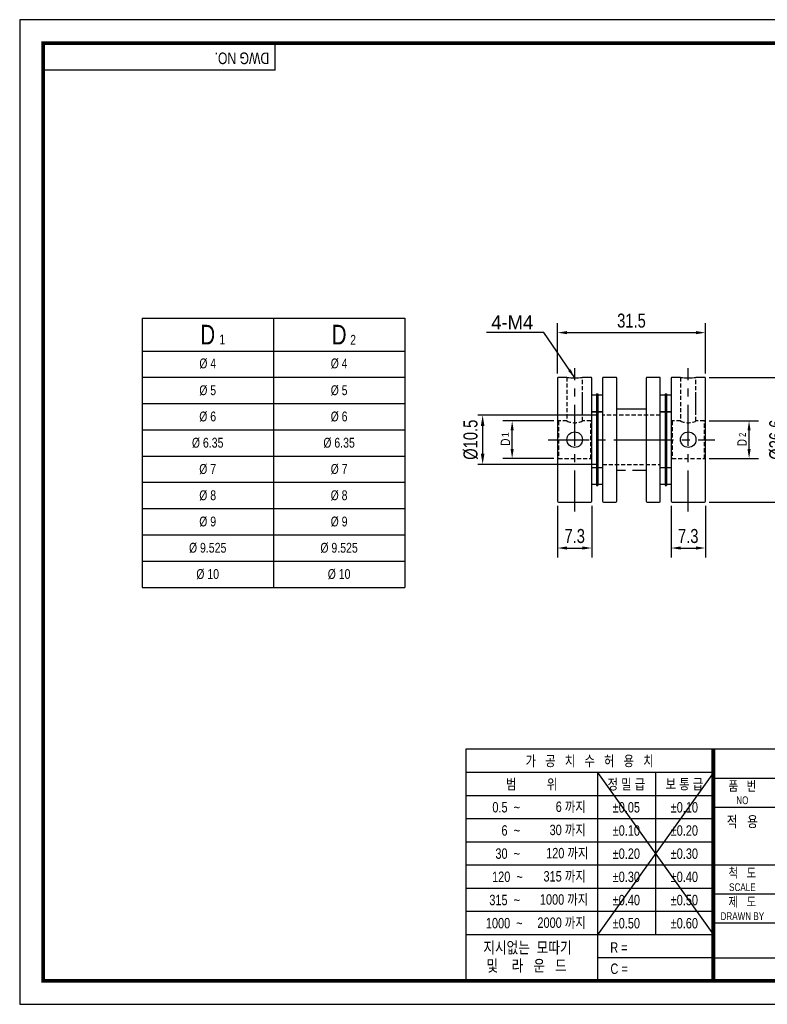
# Model space of a CAD drawing. Header units: millimetres. Extents: x 0 to 297, y 0 to 210.
# Tile 1 of 2: x 0 to 159, y 0 to 210. Entities that reach past the tile are written whole.
import ezdxf
from ezdxf.enums import TextEntityAlignment as Align

# ---------------------------------------------------------------- set-up
doc = ezdxf.new("R2010")
doc.units = ezdxf.units.MM
doc.header["$LTSCALE"] = 7
for name, pattern in [('CENTER', [2, 1.25, -0.25, 0.25, -0.25]), ('CENTER2', [1.125, 0.75, -0.125, 0.125, -0.125]), ('DASHED', [0.75, 0.5, -0.25]), ('HIDDEN', [0.375, 0.25, -0.125]), ('HIDDEN2', [0.1875, 0.125, -0.0625]), ('PHANTOM2', [1.25, 0.625, -0.125, 0.125, -0.125, 0.125, -0.125])]:
    doc.linetypes.add(name, pattern=pattern)
doc.layers.get('0').update_dxf_attribs({"linetype": 'CONTINUOUS'})
doc.layers.get('Defpoints').update_dxf_attribs({"linetype": 'CONTINUOUS'})
for name, color, linetype in [('BM', 2, 'CONTINUOUS'), ('C', 1, 'CENTER2'), ('CT', 1, 'CENTER'), ('D', 7, 'CONTINUOUS'), ('DIM', 7, 'CONTINUOUS'), ('H', 3, 'HIDDEN'), ('HD', 4, 'DASHED'), ('P', 4, 'PHANTOM2')]:
    doc.layers.add(name, color=color, linetype=linetype)
doc.styles.get("Standard").update_dxf_attribs({"font": 'Gulim.ttf', "width": 0.8, "height": 3})
doc.dimstyles.new('LIM', dxfattribs={"dimtxt": 2, "dimasz": 2, "dimexe": 2, "dimexo": 1, "dimgap": 1, "dimtad": 1, "dimdec": 3, "dimzin": 9, "dimdsep": 46, "dimtxsty": 'Standard', "dimcen": 3, "dimclrd": 1, "dimclre": 1, "dimadec": 0, "dimazin": 0, "dimtfac": 1, "dimtdec": 3, "dimtmove": 0, "dimatfit": 3, "dimfxl": 0, "dimtolj": 1, "dimtzin": 0, "dimarcsym": 0})
doc.dimstyles.get("Standard").update_dxf_attribs({"dimtxt": 0.18, "dimasz": 0.18, "dimexe": 0.18, "dimexo": 0.0625, "dimgap": 0.09, "dimtad": 0, "dimtih": 1, "dimtoh": 1, "dimdec": 4, "dimzin": 0, "dimdsep": 46, "dimtxsty": 'Standard', "dimcen": 0.09, "dimadec": 0, "dimazin": 0, "dimtfac": 1, "dimtdec": 4, "dimtofl": 0, "dimtmove": 0, "dimatfit": 3, "dimfxl": 0, "dimtolj": 1, "dimtzin": 0, "dimarcsym": 0})

# ---------------------------------------------------------------- blocks, each defined once
blk = doc.blocks.new('*D10')
at = {"layer": 'Defpoints', "color": 0}
for p in [(145.91, 133.71), (163.8, 133.71), (145.91, 107.11)]:
    blk.add_point(p, dxfattribs=at)
at = {"layer": 'DIM', "color": 1, "lineweight": -2}
for p, q in [((146.91, 133.71), (165.8, 133.71)), ((163.8, 109.11), (163.8, 131.71)), ((146.91, 107.11), (165.8, 107.11))]:
    blk.add_line(p, q, dxfattribs=at)
at = {"layer": 'DIM', "color": 1}
for points in [[(163.47, 131.71), (164.14, 131.71), (163.8, 133.71)], [(163.47, 109.11), (164.14, 109.11), (163.8, 107.11)]]:
    blk.add_solid(points, dxfattribs=at)
at = {"layer": 'DIM', "color": 0, "insert": (161.27, 120.41), "char_height": 3, "attachment_point": 5, "rotation": 90}
blk.add_mtext('\\A1;%%c26.6', dxfattribs=at)
blk = doc.blocks.new('*D7')
at = {"layer": 'Defpoints', "color": 0}
for p in [(114.61, 107.31), (121.91, 107.31), (121.91, 97.32)]:
    blk.add_point(p, dxfattribs=at)
at = {"layer": 'DIM', "color": 1, "lineweight": -2}
for p, q in [((114.61, 106.31), (114.61, 95.32)), ((121.91, 106.31), (121.91, 95.32)), ((116.61, 97.32), (119.91, 97.32))]:
    blk.add_line(p, q, dxfattribs=at)
at = {"layer": 'DIM', "color": 1}
for points in [[(116.61, 97.65), (116.61, 96.98), (114.61, 97.32)], [(119.91, 97.65), (119.91, 96.98), (121.91, 97.32)]]:
    blk.add_solid(points, dxfattribs=at)
at = {"layer": 'DIM', "color": 0, "insert": (118.26, 99.86), "char_height": 3, "attachment_point": 5}
blk.add_mtext('\\A1;7.3', dxfattribs=at)
blk = doc.blocks.new('*D8')
at = {"layer": 'Defpoints', "color": 0}
for p in [(138.81, 107.31), (146.11, 107.31), (146.11, 97.32)]:
    blk.add_point(p, dxfattribs=at)
at = {"layer": 'DIM', "color": 1, "lineweight": -2}
for p, q in [((138.81, 106.31), (138.81, 95.32)), ((146.11, 106.31), (146.11, 95.32)), ((140.81, 97.32), (144.11, 97.32))]:
    blk.add_line(p, q, dxfattribs=at)
at = {"layer": 'DIM', "color": 1}
for points in [[(140.81, 97.65), (140.81, 96.98), (138.81, 97.32)], [(144.11, 97.65), (144.11, 96.98), (146.11, 97.32)]]:
    blk.add_solid(points, dxfattribs=at)
at = {"layer": 'DIM', "color": 0, "insert": (142.46, 99.86), "char_height": 3, "attachment_point": 5}
blk.add_mtext('\\A1;7.3', dxfattribs=at)
blk = doc.blocks.new('*D9')
at = {"layer": 'Defpoints', "color": 0}
for p in [(146.11, 143.25), (114.61, 133.51), (146.11, 133.51)]:
    blk.add_point(p, dxfattribs=at)
at = {"layer": 'DIM', "color": 1, "lineweight": -2}
for p, q in [((114.61, 134.51), (114.61, 145.25)), ((146.11, 134.51), (146.11, 145.25)), ((116.61, 143.25), (144.11, 143.25))]:
    blk.add_line(p, q, dxfattribs=at)
at = {"layer": 'DIM', "color": 1}
for points in [[(116.61, 143.59), (116.61, 142.92), (114.61, 143.25)], [(144.11, 143.59), (144.11, 142.92), (146.11, 143.25)]]:
    blk.add_solid(points, dxfattribs=at)
at = {"layer": 'DIM', "color": 0, "insert": (130.36, 145.8), "char_height": 3, "attachment_point": 5}
blk.add_mtext('\\A1;31.5', dxfattribs=at)
blk = doc.blocks.new('*D13')
at = {"layer": 'D', "color": 1, "lineweight": -2}
for p, q in [((123.21, 125.66), (97.65, 125.66)), ((98.65, 123.36), (98.65, 117.46)), ((123.21, 115.16), (97.65, 115.16))]:
    blk.add_line(p, q, dxfattribs=at)
at = {"layer": 'D', "color": 1}
for points in [[(98.26, 123.36), (99.03, 123.36), (98.65, 125.66)], [(98.26, 117.46), (99.03, 117.46), (98.65, 115.16)]]:
    blk.add_solid(points, dxfattribs=at)
at = {"layer": 'Defpoints', "color": 0}
for p in [(124.21, 125.66), (98.65, 115.16), (124.21, 115.16)]:
    blk.add_point(p, dxfattribs=at)
at = {"layer": 'D', "insert": (96.1, 120.41), "char_height": 3, "attachment_point": 5, "rotation": 90}
blk.add_mtext('\\A1;%%c10.5', dxfattribs=at)

msp = doc.modelspace()

# ---------------------------------------------------------------- linework, layer by layer
for p, q in [((54.43705, 199.23234), (54.43705, 205)), ((54.43705, 199.23234), (5, 199.23234)), ((26.06004, 146.32878), (26.06004, 88.92878)), ((26.06004, 146.32878), (82.06004, 146.32878)), ((82.06004, 146.32878), (82.06004, 88.92878)), ((26.06004, 88.92878), (82.06004, 88.92878)), ((95.07575, 54.43705), (95.07575, 5)), ((147.8086, 54.43705), (95.07575, 54.43705)), ((292, 54.43705), (147.8086, 54.43705)), ((147.8086, 54.43705), (147.8086, 5)), ((147.8086, 49.42948), (95.07575, 49.42948)), ((147.8086, 49.42948), (123.09008, 14.82355)), ((123.09008, 49.42948), (147.8086, 14.82355)), ((123.09008, 49.42948), (123.09008, 5)), ((135.44934, 49.42948), (135.44934, 14.82355)), ((147.8086, 48.25742), (292, 48.25742)), ((147.8086, 44.48577), (95.07575, 44.48577)), ((147.8086, 42.07779), (292, 42.07779)), ((147.8086, 39.54207), (95.07575, 39.54207)), ((147.8086, 34.59837), (95.07575, 34.59837)), ((147.8086, 29.65466), (95.07575, 29.65466)), ((147.8086, 29.71852), (292, 29.71852)), ((147.8086, 24.71096), (95.07575, 24.71096)), ((147.8086, 23.53889), (221.96418, 23.53889)), ((147.8086, 19.76725), (95.07575, 19.76725)), ((147.8086, 17.35926), (292, 17.35926)), ((147.8086, 14.82355), (95.07575, 14.82355)), ((147.8086, 9.87984), (123.09008, 9.87984)), ((147.8086, 9.87984), (221.96418, 9.87984))]:
    msp.add_line(p, q)
at = {"color": 4}
for p, q in [((54.06004, 146.32878), (54.06004, 88.92878)), ((26.06004, 139.32878), (82.06004, 139.32878))]:
    msp.add_line(p, q, dxfattribs=at)
at = {"color": 1}
for p, q in [((26.06004, 133.72878), (82.06004, 133.72878)), ((26.06004, 128.12878), (82.06004, 128.12878)), ((26.06004, 122.52878), (82.06004, 122.52878)), ((26.06004, 116.92878), (82.06004, 116.92878)), ((26.06004, 111.32878), (82.06004, 111.32878)), ((26.06004, 105.72878), (82.06004, 105.72878)), ((26.06004, 100.12878), (82.06004, 100.12878)), ((26.06004, 94.52878), (82.06004, 94.52878))]:
    msp.add_line(p, q, dxfattribs=at)
msp.add_lwpolyline([(297, 210), (0, 210), (0, 0), (297, 0)], close=True)
msp.add_lwpolyline([(292, 205, 0.8, 0.8, 0), (5, 205, 0.8, 0.8, 0), (5, 5, 0.8, 0.8, 0), (292, 5, 0.8, 0.8, 0)], format="xyseb", close=True)
at = {"const_width": 0.82395}
msp.add_lwpolyline([(147.8086, 5), (147.8086, 54.43705)], dxfattribs=at)
at = {"layer": 'BM', "linetype": 'Continuous'}
for p, q in [((114.60883, 133.51076), (114.60883, 107.31076)), ((116.61498, 133.71076), (114.80883, 133.71076)), ((121.70883, 133.71076), (119.9064, 133.71076)), ((121.90883, 107.31076), (121.90883, 133.51076)), ((124.20883, 133.51076), (124.20883, 107.31076)), ((127.00883, 133.71076), (124.40883, 133.71076)), ((127.20883, 107.31076), (127.20883, 133.51076)), ((133.50883, 133.51076), (133.50883, 107.31076)), ((136.30883, 133.71076), (133.70883, 133.71076)), ((136.50883, 107.31076), (136.50883, 133.51076)), ((138.80883, 133.51076), (138.80883, 107.31076)), ((140.81498, 133.71076), (139.00883, 133.71076)), ((145.90883, 133.71076), (144.1064, 133.71076)), ((146.10883, 107.31076), (146.10883, 133.51076)), ((122.90883, 130.20358), (122.90883, 128.15358)), ((122.90883, 130.20358), (123.20883, 130.20358)), ((123.20883, 130.20358), (123.20883, 128.15358)), ((137.50883, 130.20358), (137.50883, 128.15358)), ((137.50883, 130.20358), (137.80883, 130.20358)), ((137.80883, 130.20358), (137.80883, 128.15358)), ((122.90883, 129.90358), (121.90883, 129.90358)), ((122.90883, 128.15358), (122.90883, 112.66794)), ((124.20883, 129.90358), (123.20883, 129.90358)), ((123.20883, 128.15358), (123.20883, 112.66794)), ((137.50883, 129.90358), (136.50883, 129.90358)), ((137.50883, 128.15358), (137.50883, 112.66794)), ((138.80883, 129.90358), (137.80883, 129.90358)), ((137.80883, 128.15358), (137.80883, 112.66794)), ((121.90883, 126.40358), (122.90883, 126.40358)), ((121.90883, 126.39294), (122.90883, 126.39294)), ((123.20883, 126.40358), (124.20883, 126.40358)), ((123.20883, 126.39294), (124.20883, 126.39294)), ((133.50883, 126.91076), (127.20883, 126.91076)), ((129.06132, 126.91076), (127.20883, 126.91076)), ((136.50883, 126.40358), (137.50883, 126.40358)), ((136.50883, 126.39294), (137.50883, 126.39294)), ((137.80883, 126.40358), (138.80883, 126.40358)), ((137.80883, 126.39294), (138.80883, 126.39294)), ((122.90883, 114.41794), (121.90883, 114.41794)), ((122.90883, 114.40732), (121.90883, 114.40732)), ((124.20883, 114.41794), (123.20883, 114.41794)), ((124.20883, 114.40732), (123.20883, 114.40732)), ((127.20883, 113.91076), (129.06132, 113.91076)), ((130.56132, 113.91076), (133.50883, 113.91076)), ((137.50883, 114.41794), (136.50883, 114.41794)), ((137.50883, 114.40732), (136.50883, 114.40732)), ((138.80883, 114.41794), (137.80883, 114.41794)), ((138.80883, 114.40732), (137.80883, 114.40732)), ((122.90883, 112.66794), (122.90883, 110.61794)), ((123.20883, 112.66794), (123.20883, 110.61794)), ((137.50883, 112.66794), (137.50883, 110.61794)), ((137.80883, 112.66794), (137.80883, 110.61794)), ((121.90883, 110.90732), (122.90883, 110.90732)), ((122.90883, 110.61794), (123.20883, 110.61794)), ((123.20883, 110.90732), (124.20883, 110.90732)), ((136.50883, 110.90732), (137.50883, 110.90732)), ((137.50883, 110.61794), (137.80883, 110.61794)), ((137.80883, 110.90732), (138.80883, 110.90732)), ((114.80883, 107.11076), (121.70883, 107.11076)), ((124.40883, 107.11076), (127.00883, 107.11076)), ((133.70883, 107.11076), (136.30883, 107.11076)), ((139.00883, 107.11076), (145.90883, 107.11076))]:
    msp.add_line(p, q, dxfattribs=at)
at = {"layer": 'BM', "linetype": 'HIDDEN2'}
for p, q in [((119.90883, 126.65358), (119.90883, 129.65358)), ((144.10883, 126.65358), (144.10883, 129.65358))]:
    msp.add_line(p, q, dxfattribs=at)
at = {"layer": 'BM', "linetype": 'Continuous'}
for centre in [(118.25883, 120.42955), (142.45883, 120.42955)]:
    msp.add_circle(centre, 1.65, dxfattribs=at)
for centre, radius, start, end in [((114.80883, 133.51076), 0.2, 90, 180), ((118.25877, 146.72147), 13.11495, 262.7743865, 277.2266177), ((121.70883, 133.51076), 0.2, 0, 90), ((124.40883, 133.51076), 0.2, 90, 180), ((127.00883, 133.51076), 0.2, 0, 90), ((133.70883, 133.51076), 0.2, 90, 180), ((136.30883, 133.51076), 0.2, 0, 90), ((139.00883, 133.51076), 0.2, 90, 180), ((142.45877, 146.72147), 13.11495, 262.7743865, 277.2266177), ((145.90883, 133.51076), 0.2, 0, 90), ((114.80883, 107.31076), 0.2, 180, 270), ((121.70883, 107.31076), 0.2, 270, 0), ((124.40883, 107.31076), 0.2, 180, 270), ((127.00883, 107.31076), 0.2, 270, 0), ((133.70883, 107.31076), 0.2, 180, 270), ((136.30883, 107.31076), 0.2, 270, 0), ((139.00883, 107.31076), 0.2, 180, 270), ((145.90883, 107.31076), 0.2, 270, 0)]:
    msp.add_arc(centre, radius, start, end, dxfattribs=at)
at = {"layer": 'BM', "linetype": 'HIDDEN2'}
for centre, start, end in [((118.25877, 146.72147), 262.7732948, 262.7743865), ((118.25877, 146.72147), 277.2266177, 277.2278342), ((142.45877, 146.72147), 262.7732948, 262.7743865), ((142.45877, 146.72147), 277.2266177, 277.2278342)]:
    msp.add_arc(centre, 13.11495, start, end, dxfattribs=at)
at = {"layer": 'C'}
msp.add_line((147.8086, 49.42948), (147.8086, 49.39613), dxfattribs=at)
at = {"layer": 'CT'}
for p, q in [((118.25883, 105.11076), (118.25883, 135.71076)), ((142.45883, 105.11076), (142.45883, 135.71076)), ((112.60883, 120.41076), (133.50883, 120.41076)), ((130.56132, 120.41076), (148.10883, 120.41076))]:
    msp.add_line(p, q, dxfattribs=at)
at = {"layer": 'DIM', "color": 1}
for p, q in [((113.80883, 124.41076), (102.93343, 124.41076)), ((146.90883, 124.41076), (157.41668, 124.41076)), ((104.93343, 118.41076), (104.93343, 122.41076)), ((155.41668, 118.41076), (155.41668, 122.41076)), ((113.80883, 116.41076), (102.93343, 116.41076)), ((146.90883, 116.41076), (157.41668, 116.41076))]:
    msp.add_line(p, q, dxfattribs=at)
for points in [[(104.6001, 122.41076), (105.26676, 122.41076), (104.93343, 124.41076)], [(155.08335, 122.41076), (155.75001, 122.41076), (155.41668, 124.41076)], [(104.6001, 118.41076), (105.26676, 118.41076), (104.93343, 116.41076)], [(155.08335, 118.41076), (155.75001, 118.41076), (155.41668, 116.41076)]]:
    msp.add_solid(points, dxfattribs=at)
at = {"layer": 'H'}
msp.add_line((147.8086, 49.31275), (147.8086, 49.27106), dxfattribs=at)
at = {"layer": 'HD', "linetype": 'HIDDEN2'}
for p, q in [((116.60883, 133.71076), (116.60883, 124.40885)), ((119.90883, 124.40822), (119.90883, 133.71076)), ((140.80883, 133.71076), (140.80883, 124.40885)), ((144.10883, 124.40822), (144.10883, 133.71076)), ((114.80883, 124.41076), (114.60883, 124.61076)), ((114.80883, 124.41076), (114.80883, 116.41076)), ((116.61427, 124.41076), (114.80883, 124.41076)), ((121.70883, 124.41076), (119.90327, 124.41076)), ((121.90883, 124.61076), (121.70883, 124.41076)), ((121.70883, 116.41076), (121.70883, 124.41076)), ((136.50883, 125.66076), (124.20883, 125.66076)), ((139.00883, 124.41076), (138.80883, 124.61076)), ((139.00883, 124.41076), (139.00883, 116.41076)), ((140.81427, 124.41076), (139.00883, 124.41076)), ((145.90883, 124.41076), (144.10327, 124.41076)), ((146.10883, 124.61076), (145.90883, 124.41076)), ((145.90883, 116.41076), (145.90883, 124.41076)), ((114.60883, 116.21076), (114.80883, 116.41076)), ((114.80883, 116.41076), (121.70883, 116.41076)), ((121.70883, 116.41076), (121.90883, 116.21076)), ((138.80883, 116.21076), (139.00883, 116.41076)), ((139.00883, 116.41076), (145.90883, 116.41076)), ((145.90883, 116.41076), (146.10883, 116.21076)), ((124.20883, 115.16076), (136.50883, 115.16076))]:
    msp.add_line(p, q, dxfattribs=at)
for centre in [(118.25884, 127.95155), (142.45884, 127.95155)]:
    msp.add_arc(centre, 3.90643, 245.0151259, 294.9847447, dxfattribs=at)
at = {"layer": 'P'}
msp.add_line((147.8086, 49.22104), (147.8086, 49.16267), dxfattribs=at)

# ---------------------------------------------------------------- texts
for s, insert, char_height, width, attachment_point in [('D', (40.06004, 142.82878), 4.2, 28, 5), ('D', (68.06004, 142.82878), 4.2, 28, 5), ('1', (42.55586, 142.85367), 2.1, 6.3, 1), ('2', (70.42624, 142.77321), 2.1, 3.36, 1)]:
    msp.add_mtext(s, dxfattribs=dict(insert=insert, char_height=char_height, width=width, attachment_point=attachment_point))
at = {"ltscale": 25.4, "char_height": 2.1, "width": 28, "attachment_point": 5}
for s, insert in [('%%C{\\f??|b0|i0|c0|p49; \\fGulim|b0|i0|c129|p49;4}', (40.06004, 136.64784)), ('%%C{\\f??|b0|i0|c0|p49; \\fGulim|b0|i0|c129|p49;4}', (68.06004, 136.64784)), ('%%C{\\f??|b0|i0|c0|p49; \\f굴림|b0|i0|c129|p49;5}', (40.06004, 130.93307)), ('%%C{\\f??|b0|i0|c0|p49; \\f굴림|b0|i0|c129|p49;5}', (68.06004, 130.93307)), ('%%C{\\f??|b0|i0|c0|p49; \\f??|b0|i0|c129|p49;6}', (40.06004, 125.33307)), ('%%C{\\f??|b0|i0|c0|p49; \\f??|b0|i0|c129|p49;6}', (68.06004, 125.33307)), ('%%C{\\f??|b0|i0|c0|p49; \\f??|b0|i0|c129|p49;6.35}', (40.06004, 119.73307)), ('%%C{\\f??|b0|i0|c0|p49; \\f??|b0|i0|c129|p49;6.35}', (68.06004, 119.73307)), ('%%C{\\f??|b0|i0|c0|p49; \\f??|b0|i0|c129|p49;7}', (40.06004, 114.13307)), ('%%C{\\f??|b0|i0|c0|p49; \\f??|b0|i0|c129|p49;7}', (68.06004, 114.13307)), ('%%C{\\f??|b0|i0|c0|p49; \\f??|b0|i0|c129|p49;8}', (40.06004, 108.53307)), ('%%C{\\f??|b0|i0|c0|p49; \\f??|b0|i0|c129|p49;8}', (68.06004, 108.53307)), ('%%C{\\f??|b0|i0|c0|p49; \\f??|b0|i0|c129|p49;9}', (40.06004, 102.93307)), ('%%C{\\f??|b0|i0|c0|p49; \\f??|b0|i0|c129|p49;9}', (68.06004, 102.93307)), ('%%C{\\f??|b0|i0|c0|p49; \\f??|b0|i0|c129|p49;9.525}', (40.06004, 97.33307)), ('%%C{\\f??|b0|i0|c0|p49; \\f??|b0|i0|c129|p49;9.525}', (68.06004, 97.33307)), ('%%C{\\f??|b0|i0|c0|p49; \\f??|b0|i0|c129|p49;10}', (40.06004, 91.73307)), ('%%C{\\f??|b0|i0|c0|p49; \\f??|b0|i0|c129|p49;10}', (68.06004, 91.73307))]:
    msp.add_mtext(s, dxfattribs=dict(at, insert=insert))
at = {"layer": 'D', "width": 0.8}
msp.add_text('DWG NO.', height=2.471852, rotation=180, dxfattribs=at).set_placement((53.16809, 203.00065))
for s, height, p in [('가   공   치   수   허   용   치', 2.2246672, (121.44218, 51.93326)), ('범          위', 2.2246672, (109.08292, 46.95763)), ('정 밀 급', 2.224667, (129.26971, 46.95763)), ('보 통 급', 2.224667, (141.62897, 46.95763)), ('품   번', 2.059877, (153.98824, 46.60952)), ('NO', 1.647902, (153.98824, 43.5197)), ('%%p0.05', 2.224667, (129.26971, 42.01392)), ('%%p0.10', 2.224667, (141.62897, 42.01392)), ('적   용', 2.307062, (153.98824, 38.98797)), ('%%p0.10', 2.224667, (129.26971, 37.07022)), ('%%p0.20', 2.224667, (141.62897, 37.07022)), ('%%p0.20', 2.224667, (129.26971, 32.12651)), ('%%p0.30', 2.224667, (141.62897, 32.12651)), ('척   도', 2.059877, (153.98824, 28.07062)), ('%%p0.30', 2.224667, (129.26971, 27.18281)), ('%%p0.40', 2.224667, (141.62897, 27.18281)), ('SCALE', 1.647902, (153.98824, 24.98081)), ('%%p0.40', 2.224667, (129.26971, 22.2391)), ('%%p0.50', 2.224667, (141.62897, 22.2391)), ('제   도', 2.059877, (153.98824, 21.89099)), ('%%p0.50', 2.224667, (129.26971, 17.2954)), ('%%p0.60', 2.224667, (141.62897, 17.2954))]:
    msp.add_text(s, height=height, dxfattribs=at).set_placement(p, align=Align.MIDDLE)
msp.add_text('DRAWN BY', height=1.647902, dxfattribs=at).set_placement((153.98824, 17.97719), align=Align.CENTER)
at = {"layer": 'D', "linetype": 'ByBlock', "width": 0.8}
for s, height, p in [('지시없는  모따기', 2.471852, (98.78304, 10.86753)), ('및    라   운   드', 2.4718525, (99.46232, 6.99683))]:
    msp.add_text(s, height=height, dxfattribs=at).set_placement(p)
at = {"layer": 'D', "width": 0.8}
for s, p in [('R = ', (125.83895, 10.9999)), ('C = ', (125.87797, 6.47764))]:
    msp.add_text(s, height=2.224667, dxfattribs=at).set_placement(p)
at = {"layer": 'D', "char_height": 2.224667, "attachment_point": 6}
for s, insert, width in [('0.5  ~', (106.61106, 42.01392), 8.2310624), ('6 까지', (120.61823, 42.01392), 9.8035318), ('6  ~', (106.61106, 37.07022), 8.2310216), ('30 까지', (120.61823, 37.07022), 9.8034906), ('120 까지', (121.17583, 32.12651), 12.6524242), ('30  ~', (106.61106, 32.12651), 8.2310216), ('120  ~', (107.1976, 27.18281), 8.9379913), ('315 까지', (120.61823, 27.18281), 12.0977814), ('315  ~', (106.61106, 22.2391), 9.885083), ('1000 까지', (121.14261, 22.2391), 13.3822846), ('2000 까지', (120.61823, 17.2954), 12.974319), ('1000  ~', (107.17041, 17.2954), 14.528725)]:
    msp.add_mtext(s, dxfattribs=dict(at, insert=insert, width=width))
at = {"layer": 'DIM'}
msp.add_text('4-M4', height=3, dxfattribs=at).set_placement((100.48292, 143.94866))
msp.add_text('1', height=1.5, rotation=90, dxfattribs=at).set_placement((104.20794, 120.94954))
at = {"layer": 'DIM', "attachment_point": 1, "rotation": 90}
for s, insert, char_height, width in [('2', (153.24969, 121.01987), 1.5, 1.1), ('D', (102.48465, 119.14421), 2, 1.9), ('D', (152.91826, 119.04237), 2, 1.9)]:
    msp.add_mtext(s, dxfattribs=dict(at, insert=insert, char_height=char_height, width=width))

# ---------------------------------------------------------------- dimensions: what is measured, and where the dimension line sits
at = {"layer": 'D'}
dim = msp.add_linear_dim(base=(98.64624, 115.16076), p1=(124.20883, 125.66076), p2=(124.20883, 115.16076), angle=90, text='%%c10.5', dimstyle='Standard', override={"dimtxt": 2, "dimasz": 2.3, "dimexe": 1, "dimexo": 1, "dimgap": 1, "dimtad": 1, "dimtih": 0, "dimtoh": 0, "dimzin": 8, "dimcen": 1, "dimclrd": 1, "dimclre": 1, "dimclrt": 256, "dimadec": 4, "dimazin": 2, "dimtfac": 0.5, "dimtix": 1, "dimtofl": 1, "dimtmove": 2, "dimtzin": 8}, dxfattribs=at)
dim.commit()
dim.dimension.update_dxf_attribs({"geometry": '*D13', "text_midpoint": (96.1043, 120.41076)})
at = {"layer": 'DIM'}
for base, p1, p2, picture, middle in [((146.10883, 143.25337), (114.60883, 133.51076), (146.10883, 133.51076), '*D9', (130.35883, 145.79531)), ((121.90883, 97.31747), (114.60883, 107.31076), (121.90883, 107.31076), '*D7', (118.25883, 99.85742)), ((146.10883, 97.31747), (138.80883, 107.31076), (146.10883, 107.31076), '*D8', (142.45883, 99.85742))]:
    dim = msp.add_linear_dim(base=base, p1=p1, p2=p2, dimstyle='LIM', dxfattribs=at)
    dim.commit()
    dim.dimension.update_dxf_attribs({"geometry": picture, "text_midpoint": middle})
dim = msp.add_linear_dim(base=(163.80441, 133.71076), p1=(145.90883, 107.11076), p2=(145.90883, 133.71076), angle=90, text='%%c<>', dimstyle='LIM', dxfattribs=at)
dim.commit()
dim.dimension.update_dxf_attribs({"geometry": '*D10', "text_midpoint": (161.26646, 120.41076)})

# ---------------------------------------------------------------- leaders
msp.add_leader([(118.25883, 133.60652), (111.70746, 143.25337), (99.4811, 143.25337)], dimstyle='LIM', override={"dimgap": 1, "dimtad": 0}, dxfattribs=at)

doc.saveas('drawing.dxf')
